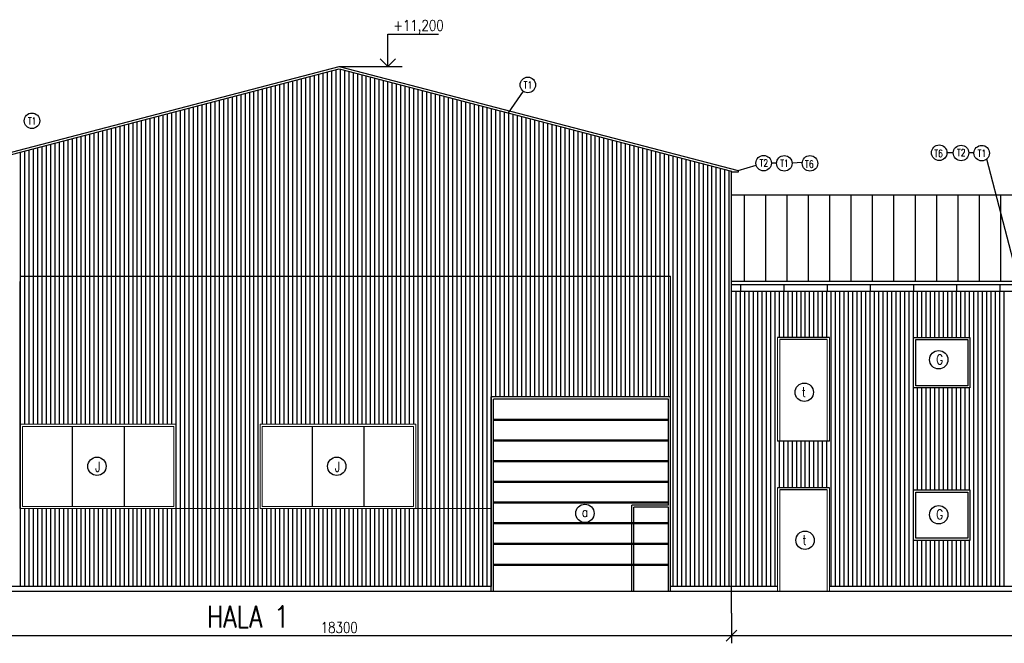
# Model space of a CAD drawing. Header units: millimetres. Extents: x -637441 to -130928, y -380379 to -53767.
# Tile 78 of 193: x -600132 to -577345, y -104842 to -90422. Entities that reach past the tile are written whole.
import ezdxf
from ezdxf.enums import TextEntityAlignment as Align

# ---------------------------------------------------------------- set-up
doc = ezdxf.new("R2010")
doc.units = ezdxf.units.MM
doc.header["$LTSCALE"] = 10
for name, color, linetype, lineweight in [('CKKOTY', 7, 'Continuous', 25), ('CKSTENY_SRAF', 1, 'Continuous', 18), ('CKTEXTY_MALE', 7, 'Continuous', 25), ('CKTEXTY_STREDNI', 6, 'Continuous', 50)]:
    doc.layers.add(name, color=color, linetype=linetype, lineweight=lineweight)
for name, color, linetype in [('NOVÉ_SLABÉ', 7, 'Continuous'), ('OBR', 3, 'Continuous'), ('SLABĚ', 7, 'Continuous')]:
    doc.layers.add(name, color=color, linetype=linetype)
doc.styles.get("Standard").update_dxf_attribs({"font": 'simplex.shx', "width": 0.8})
doc.dimstyles.new('menší', dxfattribs={"dimscale": 100, "dimtxt": 2.5, "dimasz": 2.5, "dimexe": 1.768, "dimexo": 5, "dimtad": 1, "dimrnd": 1, "dimtxsty": 'Standard', "dimblk1": 'OBLIQUE', "dimblk2": 'OBLIQUE', "dimsah": 1, "dimcen": 2.5, "dimdle": 1.8, "dimadec": 0, "dimazin": 0, "dimtfac": 1, "dimtix": 1, "dimtmove": 2, "dimatfit": 3, "dimfxl": 1, "dimarcsym": 0})

# ---------------------------------------------------------------- blocks, each defined once
blk = doc.blocks.new('_OBLIQUE')
at = {"color": 0, "linetype": 'ByBlock'}
blk.add_line((-0.5, -0.5), (0.5, 0.5), dxfattribs=at)
blk = doc.blocks.new('*D743')
at = {"layer": 'CKKOTY', "color": 0, "lineweight": -2}
for p, q in [((-583657, -104146), (-583657, -104842)), ((-552797, -104146), (-552797, -104842)), ((-583837, -104665), (-552617, -104665))]:
    blk.add_line(p, q, dxfattribs=at)
at = {"layer": 'DEFPOINTS', "color": 0}
for p in [(-583657, -103646), (-552797, -103646), (-552797, -104665)]:
    blk.add_point(p, dxfattribs=at)
at = {"layer": 'CKKOTY', "color": 0, "lineweight": -2, "xscale": 250, "yscale": 250, "zscale": 250, "rotation": 180}
blk.add_blockref('_OBLIQUE', (-583657, -104665), dxfattribs=at)
at = {"layer": 'CKKOTY', "color": 0, "lineweight": -2, "xscale": 250, "yscale": 250, "zscale": 250}
blk.add_blockref('_OBLIQUE', (-552797, -104665), dxfattribs=at)
at = {"layer": 'CKKOTY', "color": 0, "insert": (-568227, -104478), "char_height": 250, "attachment_point": 5}
blk.add_mtext('30860', dxfattribs=at)
blk = doc.blocks.new('kacenah1')
at = {"color": 0, "linetype": 'ByBlock', "lineweight": -2}
for points in [[(0, 0), (0, 30), (46.9, 30)], [(-7.07, 7.07), (0, 0), (7.07, 7.07)]]:
    blk.add_lwpolyline(points, dxfattribs=at)
at = {"color": 0, "linetype": 'ByBlock', "lineweight": -2, "width": 0.8}
blk.add_attdef('HEIGHT', text='', height=10, dxfattribs=at).set_placement((5, 30), align=Align.BOTTOM_LEFT)
blk.add_attdef('OZN', text='', height=10, dxfattribs=at).set_placement((5, 26.66), align=Align.TOP_LEFT)

msp = doc.modelspace()

# ---------------------------------------------------------------- linework, layer by layer
at = {"layer": 'CKKOTY'}
for p, q in [((-601967.445, -93911.631), (-592737.445, -91504.083)), ((-601817.445, -93924.178), (-592737.445, -91555.756)), ((-592737.445, -91504.083), (-583507.445, -93911.631)), ((-592737.445, -91555.756), (-583657.445, -93924.178)), ((-583507.445, -93950.777), (-583657.445, -93950.777)), ((-583507.445, -93911.631), (-583507.445, -93911.631)), ((-583507.445, -93911.631), (-583507.445, -93950.777)), ((-552877.445, -94476.991), (-583657.445, -94476.991)), ((-581447.804, -96545.875), (-581447.804, -96695.875)), ((-580447.804, -96545.875), (-580447.804, -96695.875)), ((-579447.804, -96545.875), (-579447.804, -96695.875)), ((-578447.804, -96545.875), (-578447.804, -96695.875)), ((-577447.804, -96545.875), (-577447.804, -96695.875)), ((-585117.445, -101645.52), (-585117.445, -99195.52)), ((-585067.445, -103525.52), (-585067.445, -99145.52)), ((-585967.445, -103645.52), (-585967.445, -101645.52)), ((-585917.445, -103645.52), (-585917.445, -101695.52)), ((-585117.445, -103645.52), (-585117.445, -101695.52)), ((-589217.445, -103645.52), (-589217.445, -103525.52)), ((-585067.445, -103645.52), (-585067.445, -103525.52)), ((-583657.445, -103645.52), (-583657.445, -103525.52)), ((-583657.445, -103645.52), (-583657.445, -103525.52)), ((-583657.445, -104145.52), (-583657.445, -104842.034)), ((-601997.445, -104665.234), (-583477.445, -104665.234))]:
    msp.add_line(p, q, dxfattribs=at)
at = {"layer": 'CKKOTY', "color": 7}
for p, q in [((-583657.445, -96475.68), (-583657.445, -93924.178)), ((-600117.445, -96355.68), (-585067.445, -96355.68)), ((-600117.445, -101725.52), (-600117.445, -96475.68)), ((-583657.445, -97769.379), (-583657.445, -96475.68)), ((-552877.445, -96475.68), (-583657.445, -96475.68)), ((-583657.445, -96545.875), (-552877.445, -96545.875)), ((-583447.804, -96545.875), (-583447.804, -96695.875)), ((-582447.804, -96545.875), (-582447.804, -96695.875)), ((-583657.445, -96695.875), (-552877.445, -96695.875)), ((-583657.445, -103525.52), (-583657.445, -97769.379)), ((-589217.445, -103645.52), (-589217.445, -99145.52)), ((-589167.445, -103645.52), (-589167.445, -99195.52))]:
    msp.add_line(p, q, dxfattribs=at)
at = {"layer": 'CKKOTY'}
for points in [[(-579442.445, -97769.379), (-578142.445, -97769.379), (-578142.445, -98935.28), (-579442.445, -98935.28)], [(-579392.445, -97819.379), (-578192.445, -97819.379), (-578192.445, -98885.28), (-579392.445, -98885.28)], [(-579442.445, -101295.52), (-578142.445, -101295.52), (-578142.445, -102461.421), (-579442.445, -102461.421)], [(-579392.445, -101345.52), (-578192.445, -101345.52), (-578192.445, -102411.421), (-579392.445, -102411.421)]]:
    msp.add_lwpolyline(points, close=True, dxfattribs=at)
at = {"layer": 'CKSTENY_SRAF', "color": 7}
for p, q in [((-600117.445, -99775.52), (-600117.445, -96355.68)), ((-585067.445, -99145.52), (-585067.445, -96355.68)), ((-583657.445, -103525.52), (-583657.445, -97769.379)), ((-583657.445, -103525.52), (-583657.445, -97769.379)), ((-582592.445, -97769.379), (-582592.445, -100169.379)), ((-582542.445, -97819.379), (-582542.445, -100169.379)), ((-581442.445, -97819.379), (-581442.445, -100169.379)), ((-581392.445, -97769.379), (-581392.445, -100169.379)), ((-582592.445, -101245.52), (-582592.445, -103645.52)), ((-582542.445, -101295.52), (-582542.445, -103645.52)), ((-581442.445, -101295.52), (-581442.445, -103645.52)), ((-581392.445, -101245.52), (-581392.445, -103645.52)), ((-594617.445, -101725.52), (-596517.445, -101725.52)), ((-590966.782, -101725.52), (-589217.445, -101725.52))]:
    msp.add_line(p, q, dxfattribs=at)
for points in [[(-600117.445, -99775.52), (-596517.113, -99775.52), (-596517.113, -101725.52), (-600117.445, -101725.52)], [(-594567.113, -99775.52), (-590966.782, -99775.52), (-590966.782, -101725.52), (-594567.113, -101725.52)], [(-600067.445, -99825.52), (-596567.113, -99825.52), (-596567.113, -101675.52), (-600067.445, -101675.52)], [(-594517.113, -99825.52), (-591016.782, -99825.52), (-591016.782, -101675.52), (-594517.113, -101675.52)]]:
    msp.add_lwpolyline(points, close=True, dxfattribs=at)
at = {"layer": 'CKTEXTY_MALE'}
for p, q in [((-592737.445, -91504.083), (-591277.218, -91504.083)), ((-588817.445, -92578.247), (-588473.058, -92077.49)), ((-578525.104, -93502.624), (-578671.082, -93500.496)), ((-578046.695, -93502.513), (-578166.28, -93502.558)), ((-576993.813, -96545.875), (-577752.663, -93645.044)), ((-583507.445, -93911.631), (-583086.393, -93788.861)), ((-582615.157, -93738.528), (-582734.742, -93738.573)), ((-582020.461, -93727.134), (-582256.523, -93736.199)), ((-581392.445, -100169.379), (-582592.445, -100169.379)), ((-581392.445, -101245.52), (-582592.445, -101245.52)), ((-581442.445, -101295.52), (-582542.445, -101295.52)), ((-583657.445, -104145.52), (-583657.445, -103645.52)), ((-581392.445, -103645.52), (-582592.445, -103645.52))]:
    msp.add_line(p, q, dxfattribs=at)
at = {"layer": 'CKTEXTY_MALE', "color": 7}
for p, q in [((-581392.445, -97769.379), (-582592.445, -97769.379)), ((-581442.445, -97819.379), (-582542.445, -97819.379))]:
    msp.add_line(p, q, dxfattribs=at)
at = {"layer": 'CKTEXTY_MALE'}
for centre, radius in [((-588371.392, -91929.663), 179.412), ((-599848.059, -92758.887), 179.412), ((-578850.475, -93497.881), 179.412), ((-578345.692, -93502.624), 179.412), ((-577867.341, -93507.068), 179.412), ((-582914.153, -93738.639), 179.412), ((-582435.803, -93743.083), 179.412), ((-581841.882, -93744.402), 179.412), ((-578862.064, -98285.081), 212.778), ((-581974.514, -99037.699), 212.778), ((-598343.937, -100749.413), 212.778), ((-592793.606, -100749.413), 212.778), ((-587050.923, -101837.321), 212.778), ((-578862.064, -101868.775), 212.778), ((-581955.81, -102459.593), 212.778)]:
    msp.add_circle(centre, radius, dxfattribs=at)
at = {"layer": 'CKTEXTY_STREDNI', "color": 7}
for p, q in [((-589167.445, -99674.099), (-585117.445, -99674.099)), ((-589167.445, -100152.678), (-585117.445, -100152.678)), ((-589167.445, -100631.256), (-585117.445, -100631.256)), ((-589167.445, -101109.835), (-585117.445, -101109.835)), ((-589167.445, -101588.414), (-585117.445, -101588.414)), ((-589167.445, -102066.993), (-585117.445, -102066.993)), ((-589167.445, -102545.571), (-585117.445, -102545.571)), ((-589167.445, -103024.15), (-585117.445, -103024.15))]:
    msp.add_line(p, q, dxfattribs=at)
at = {"layer": 'NOVÉ_SLABÉ'}
for p, q in [((-583357.296, -96475.68), (-583357.296, -94476.991)), ((-582863.074, -96475.68), (-582863.074, -94476.991)), ((-580886.184, -96475.68), (-580886.184, -94476.991)), ((-578909.295, -96475.68), (-578909.295, -94476.991))]:
    msp.add_line(p, q, dxfattribs=at)
at = {"layer": 'NOVÉ_SLABÉ', "color": 7}
for p, q in [((-582368.852, -96475.68), (-582368.852, -94476.991)), ((-581874.629, -96475.68), (-581874.629, -94476.991)), ((-581380.407, -96475.68), (-581380.407, -94476.991)), ((-580391.962, -96475.68), (-580391.962, -94476.991)), ((-579897.74, -96475.68), (-579897.74, -94476.991)), ((-579403.517, -96475.68), (-579403.517, -94476.991)), ((-578415.072, -96475.68), (-578415.072, -94476.991)), ((-577920.85, -96475.68), (-577920.85, -94476.991)), ((-577426.627, -96475.68), (-577426.627, -94476.991))]:
    msp.add_line(p, q, dxfattribs=at)
at = {"layer": 'OBR', "color": 7, "lineweight": -2}
for p, q in [((-592917.445, -91602.707), (-592917.445, -99775.52)), ((-592817.445, -91576.623), (-592817.445, -99775.52)), ((-592717.445, -91560.973), (-592717.445, -99775.52)), ((-592617.445, -91587.057), (-592617.445, -99775.52)), ((-593717.445, -91811.379), (-593717.445, -99775.52)), ((-593617.445, -91785.295), (-593617.445, -99775.52)), ((-593517.445, -91759.211), (-593517.445, -99775.52)), ((-593417.445, -91733.127), (-593417.445, -99775.52)), ((-593317.445, -91707.043), (-593317.445, -99775.52)), ((-593217.445, -91680.959), (-593217.445, -99775.52)), ((-593117.445, -91654.875), (-593117.445, -99775.52)), ((-593017.445, -91628.791), (-593017.445, -99775.52)), ((-592517.445, -91613.141), (-592517.445, -99775.52)), ((-592417.445, -91639.225), (-592417.445, -99775.52)), ((-592317.445, -91665.309), (-592317.445, -99775.52)), ((-592217.445, -91691.393), (-592217.445, -99775.52)), ((-592117.445, -91717.477), (-592117.445, -99775.52)), ((-592017.445, -91743.56), (-592017.445, -99775.52)), ((-591917.445, -91769.644), (-591917.445, -99775.52)), ((-591817.445, -91795.728), (-591817.445, -99775.52)), ((-591717.445, -91821.812), (-591717.445, -99775.52)), ((-594617.445, -92046.134), (-594617.445, -101725.52)), ((-594517.445, -92020.05), (-594517.445, -99775.52)), ((-594417.445, -91993.966), (-594417.445, -99775.52)), ((-594317.445, -91967.882), (-594317.445, -99775.52)), ((-594217.445, -91941.798), (-594217.445, -99775.52)), ((-594117.445, -91915.715), (-594117.445, -99775.52)), ((-594017.445, -91889.631), (-594017.445, -99775.52)), ((-593917.445, -91863.547), (-593917.445, -99775.52)), ((-593817.445, -91837.463), (-593817.445, -99775.52)), ((-591617.445, -91847.896), (-591617.445, -99775.52)), ((-591517.445, -91873.98), (-591517.445, -99775.52)), ((-591417.445, -91900.064), (-591417.445, -99775.52)), ((-591317.445, -91926.148), (-591317.445, -99775.52)), ((-591217.445, -91952.232), (-591217.445, -99775.52)), ((-591117.445, -91978.316), (-591117.445, -99775.52)), ((-591017.445, -92004.4), (-591017.445, -99775.52)), ((-590917.445, -92030.484), (-590917.445, -101725.52)), ((-590817.445, -92056.568), (-590817.445, -101725.52)), ((-595517.445, -92280.89), (-595517.445, -101725.52)), ((-595417.445, -92254.806), (-595417.445, -101725.52)), ((-595317.445, -92228.722), (-595317.445, -101725.52)), ((-595217.445, -92202.638), (-595217.445, -101725.52)), ((-595117.445, -92176.554), (-595117.445, -101725.52)), ((-595017.445, -92150.47), (-595017.445, -101725.52)), ((-594917.445, -92124.386), (-594917.445, -101725.52)), ((-594817.445, -92098.302), (-594817.445, -101725.52)), ((-594717.445, -92072.218), (-594717.445, -101725.52)), ((-594717.445, -92072.218), (-594717.445, -101725.52)), ((-590717.445, -92082.652), (-590717.445, -101725.52)), ((-590617.445, -92108.736), (-590617.445, -101725.52)), ((-590517.445, -92134.82), (-590517.445, -101725.52)), ((-590417.445, -92160.904), (-590417.445, -101725.52)), ((-590317.445, -92186.988), (-590317.445, -101725.52)), ((-590217.445, -92213.071), (-590217.445, -101725.52)), ((-590117.445, -92239.155), (-590117.445, -101725.52)), ((-590017.445, -92265.239), (-590017.445, -101725.52)), ((-596417.445, -92515.645), (-596417.445, -101725.52)), ((-596317.445, -92489.561), (-596317.445, -101725.52)), ((-596217.445, -92463.477), (-596217.445, -101725.52)), ((-596117.445, -92437.393), (-596117.445, -101725.52)), ((-596017.445, -92411.309), (-596017.445, -101725.52)), ((-595917.445, -92385.226), (-595917.445, -101725.52)), ((-595817.445, -92359.142), (-595817.445, -101725.52)), ((-595717.445, -92333.058), (-595717.445, -101725.52)), ((-595617.445, -92306.974), (-595617.445, -101725.52)), ((-589917.445, -92291.323), (-589917.445, -101725.52)), ((-589817.445, -92317.407), (-589817.445, -101725.52)), ((-589717.445, -92343.491), (-589717.445, -101725.52)), ((-589617.445, -92369.575), (-589617.445, -101725.52)), ((-589517.445, -92395.659), (-589517.445, -101725.52)), ((-589417.445, -92421.743), (-589417.445, -101725.52)), ((-589317.445, -92447.827), (-589317.445, -101725.52)), ((-589217.445, -92473.911), (-589217.445, -101725.52)), ((-589117.445, -92499.995), (-589117.445, -99145.52)), ((-597217.445, -92724.317), (-597217.445, -99775.52)), ((-597117.445, -92698.233), (-597117.445, -99775.52)), ((-597017.445, -92672.149), (-597017.445, -99775.52)), ((-596917.445, -92646.065), (-596917.445, -99775.52)), ((-596817.445, -92619.981), (-596817.445, -99775.52)), ((-596717.445, -92593.897), (-596717.445, -99775.52)), ((-596617.445, -92567.813), (-596617.445, -99775.52)), ((-596517.445, -92541.729), (-596517.445, -101725.52)), ((-589017.445, -92526.079), (-589017.445, -99145.52)), ((-588917.445, -92552.163), (-588917.445, -99145.52)), ((-588817.445, -92578.247), (-588817.445, -99145.52)), ((-588717.445, -92604.331), (-588717.445, -99145.52)), ((-588617.445, -92630.415), (-588617.445, -99145.52)), ((-588517.445, -92656.499), (-588517.445, -99145.52)), ((-588417.445, -92682.583), (-588417.445, -99145.52)), ((-588317.445, -92708.666), (-588317.445, -99145.52)), ((-588217.445, -92734.75), (-588217.445, -99145.52)), ((-598117.445, -92959.072), (-598117.445, -99775.52)), ((-598017.445, -92932.988), (-598017.445, -99775.52)), ((-597917.445, -92906.904), (-597917.445, -99775.52)), ((-597817.445, -92880.82), (-597817.445, -99775.52)), ((-597717.445, -92854.737), (-597717.445, -99775.52)), ((-597617.445, -92828.653), (-597617.445, -99775.52)), ((-597517.445, -92802.569), (-597517.445, -99775.52)), ((-597417.445, -92776.485), (-597417.445, -99775.52)), ((-597317.445, -92750.401), (-597317.445, -99775.52)), ((-588117.445, -92760.834), (-588117.445, -99145.52)), ((-588017.445, -92786.918), (-588017.445, -99145.52)), ((-587917.445, -92813.002), (-587917.445, -99145.52)), ((-587817.445, -92839.086), (-587817.445, -99145.52)), ((-587717.445, -92865.17), (-587717.445, -99145.52)), ((-587617.445, -92891.254), (-587617.445, -99145.52)), ((-587517.445, -92917.338), (-587517.445, -99145.52)), ((-587417.445, -92943.422), (-587417.445, -99145.52)), ((-587317.445, -92969.506), (-587317.445, -99145.52)), ((-599017.445, -93193.828), (-599017.445, -99775.52)), ((-598917.445, -93167.744), (-598917.445, -99775.52)), ((-598817.445, -93141.66), (-598817.445, -99775.52)), ((-598717.445, -93115.576), (-598717.445, -99775.52)), ((-598617.445, -93089.492), (-598617.445, -99775.52)), ((-598517.445, -93063.408), (-598517.445, -99775.52)), ((-598417.445, -93037.324), (-598417.445, -99775.52)), ((-598317.445, -93011.24), (-598317.445, -99775.52)), ((-598217.445, -92985.156), (-598217.445, -99775.52)), ((-587217.445, -92995.59), (-587217.445, -99145.52)), ((-587117.445, -93021.674), (-587117.445, -99145.52)), ((-587017.445, -93047.758), (-587017.445, -99145.52)), ((-586917.445, -93073.842), (-586917.445, -99145.52)), ((-586817.445, -93099.926), (-586817.445, -99145.52)), ((-586717.445, -93126.01), (-586717.445, -99145.52)), ((-586717.445, -93126.01), (-586717.445, -99145.52)), ((-586617.445, -93152.094), (-586617.445, -99145.52)), ((-586517.445, -93178.177), (-586517.445, -99145.52)), ((-599917.445, -93428.583), (-599917.445, -99775.52)), ((-599817.445, -93402.499), (-599817.445, -99775.52)), ((-599717.445, -93376.415), (-599717.445, -99775.52)), ((-599617.445, -93350.332), (-599617.445, -99775.52)), ((-599517.445, -93324.248), (-599517.445, -99775.52)), ((-599417.445, -93298.164), (-599417.445, -99775.52)), ((-599317.445, -93272.08), (-599317.445, -99775.52)), ((-599217.445, -93245.996), (-599217.445, -99775.52)), ((-599117.445, -93219.912), (-599117.445, -99775.52)), ((-586417.445, -93204.261), (-586417.445, -99145.52)), ((-586317.445, -93230.345), (-586317.445, -99145.52)), ((-586217.445, -93256.429), (-586217.445, -99145.52)), ((-586117.445, -93282.513), (-586117.445, -99145.52)), ((-586017.445, -93308.597), (-586017.445, -99145.52)), ((-585917.445, -93334.681), (-585917.445, -99145.52)), ((-585817.445, -93360.765), (-585817.445, -99145.52)), ((-585717.445, -93386.849), (-585717.445, -99145.52)), ((-585617.445, -93412.933), (-585617.445, -99145.52)), ((-600117.445, -93480.751), (-600117.445, -103525.52)), ((-600017.445, -93454.667), (-600017.445, -99775.52)), ((-585517.445, -93439.017), (-585517.445, -99145.52)), ((-585417.445, -93465.101), (-585417.445, -99145.52)), ((-585317.445, -93491.185), (-585317.445, -99145.52)), ((-585217.445, -93517.269), (-585217.445, -99145.52)), ((-585117.445, -93543.353), (-585117.445, -99145.52)), ((-585017.445, -93569.437), (-585017.445, -103525.52)), ((-584917.445, -93595.521), (-584917.445, -103525.52)), ((-584817.445, -93621.605), (-584817.445, -103525.52)), ((-584717.445, -93647.688), (-584717.445, -103525.52)), ((-584617.445, -93673.772), (-584617.445, -103525.52)), ((-584517.445, -93699.856), (-584517.445, -103525.768)), ((-584417.445, -93725.94), (-584417.445, -103525.52)), ((-584317.445, -93752.024), (-584317.445, -103525.52)), ((-584217.445, -93778.108), (-584217.445, -103525.52)), ((-584117.445, -93804.192), (-584117.445, -103525.52)), ((-584017.445, -93830.276), (-584017.445, -103525.52)), ((-583917.445, -93856.36), (-583917.445, -103525.52)), ((-583817.445, -93882.444), (-583817.445, -103525.52)), ((-583717.445, -93908.528), (-583717.445, -103525.52)), ((-583557.445, -96695.875), (-583557.445, -103525.52)), ((-583457.445, -96695.875), (-583457.445, -103525.52)), ((-583357.445, -96695.875), (-583357.445, -103525.52)), ((-583257.445, -96695.875), (-583257.445, -103525.52)), ((-583157.445, -96695.875), (-583157.445, -103525.768)), ((-583057.445, -96695.875), (-583057.445, -103525.52)), ((-582957.445, -96695.875), (-582957.445, -103525.52)), ((-582857.445, -96695.875), (-582857.445, -103525.52)), ((-582757.445, -96695.875), (-582757.445, -103525.52)), ((-582657.445, -96695.875), (-582657.445, -103525.52)), ((-582557.445, -96695.875), (-582557.445, -97769.379)), ((-582457.445, -96695.875), (-582457.445, -97769.379)), ((-582357.445, -96695.875), (-582357.445, -97769.379)), ((-582257.445, -96695.875), (-582257.445, -97769.379)), ((-582157.445, -96695.875), (-582157.445, -97769.379)), ((-582057.445, -96695.875), (-582057.445, -97769.379)), ((-581957.445, -96695.875), (-581957.445, -97769.379)), ((-581857.445, -96695.875), (-581857.445, -97769.379)), ((-581757.445, -96695.875), (-581757.445, -97769.379)), ((-581657.445, -96695.875), (-581657.445, -97769.379)), ((-581557.445, -96695.875), (-581557.445, -97769.379)), ((-581457.445, -96695.875), (-581457.445, -97769.379)), ((-581357.445, -96695.875), (-581357.445, -103525.52)), ((-581257.445, -96695.875), (-581257.445, -103525.52)), ((-581157.445, -96695.875), (-581157.445, -103525.52)), ((-581057.445, -96695.875), (-581057.445, -103525.52)), ((-580957.445, -96695.875), (-580957.445, -103525.52)), ((-580857.445, -96695.875), (-580857.445, -103525.52)), ((-580757.445, -96695.875), (-580757.445, -103525.52)), ((-580657.445, -96695.875), (-580657.445, -103525.52)), ((-580557.445, -96695.875), (-580557.445, -103525.52)), ((-580457.445, -96695.875), (-580457.445, -103525.52)), ((-580357.445, -96695.875), (-580357.445, -103525.52)), ((-580257.445, -96695.875), (-580257.445, -103525.52)), ((-580157.445, -96695.875), (-580157.445, -103525.52)), ((-580057.445, -96695.875), (-580057.445, -103525.52)), ((-579957.445, -96695.875), (-579957.445, -103525.52)), ((-579857.445, -96695.875), (-579857.445, -103525.52)), ((-579757.445, -96695.875), (-579757.445, -103525.52)), ((-579657.445, -96695.875), (-579657.445, -103525.52)), ((-579557.445, -96695.875), (-579557.445, -103525.768)), ((-579457.445, -96695.875), (-579457.445, -103525.52)), ((-579357.445, -96695.875), (-579357.445, -97769.379)), ((-579257.445, -96695.875), (-579257.445, -97769.379)), ((-579157.445, -96695.875), (-579157.445, -97769.379)), ((-579057.445, -96695.875), (-579057.445, -97769.379)), ((-578957.445, -96695.875), (-578957.445, -97769.379)), ((-578857.445, -96695.875), (-578857.445, -97769.379)), ((-578757.445, -96695.875), (-578757.445, -97769.379)), ((-578757.445, -96695.875), (-578757.445, -97769.379)), ((-578657.445, -96695.875), (-578657.445, -97769.379)), ((-578557.445, -96695.875), (-578557.445, -97769.379)), ((-578457.445, -96695.875), (-578457.445, -97769.379)), ((-578357.445, -96695.875), (-578357.445, -97769.379)), ((-578257.445, -96695.875), (-578257.445, -97769.379)), ((-578157.445, -96695.875), (-578157.445, -97769.379)), ((-578057.445, -96695.875), (-578057.445, -103525.52)), ((-577957.445, -96695.875), (-577957.445, -103525.52)), ((-577857.445, -96695.875), (-577857.445, -103525.52)), ((-577757.445, -96695.875), (-577757.445, -103525.52)), ((-577657.445, -96695.875), (-577657.445, -103525.52)), ((-577557.445, -96695.875), (-577557.445, -103525.52)), ((-577457.445, -96695.875), (-577457.445, -103525.52)), ((-577357.445, -96695.875), (-577357.445, -103525.52)), ((-579357.445, -98935.28), (-579357.445, -101295.52)), ((-579257.445, -98935.28), (-579257.445, -101295.52)), ((-579157.445, -98935.28), (-579157.445, -101295.52)), ((-579057.445, -98935.28), (-579057.445, -101295.52)), ((-578957.445, -98935.28), (-578957.445, -101295.52)), ((-578857.445, -98935.28), (-578857.445, -101295.52)), ((-578757.445, -98935.28), (-578757.445, -101295.52)), ((-578657.445, -98935.28), (-578657.445, -101295.52)), ((-578557.445, -98935.28), (-578557.445, -101295.52)), ((-578457.445, -98935.28), (-578457.445, -101295.52)), ((-578357.445, -98935.28), (-578357.445, -101295.52)), ((-578257.445, -98935.28), (-578257.445, -101295.52)), ((-578157.445, -98935.28), (-578157.445, -101295.52)), ((-598917.113, -99825.52), (-598917.113, -101675.52)), ((-597717.113, -99825.52), (-597717.113, -101675.52)), ((-593366.782, -99825.52), (-593366.782, -101675.52)), ((-592166.782, -99825.52), (-592166.782, -101675.52)), ((-582557.445, -100169.379), (-582557.445, -101245.52)), ((-582457.445, -100169.379), (-582457.445, -101245.52)), ((-582357.445, -100169.379), (-582357.445, -101245.52)), ((-582257.445, -100169.379), (-582257.445, -101245.52)), ((-582157.445, -100169.379), (-582157.445, -101245.52)), ((-582057.445, -100169.379), (-582057.445, -101245.52)), ((-581957.445, -100169.379), (-581957.445, -101245.52)), ((-581857.445, -100169.379), (-581857.445, -101245.52)), ((-581757.445, -100169.379), (-581757.445, -101245.52)), ((-581657.445, -100169.379), (-581657.445, -101245.52)), ((-581557.445, -100169.379), (-581557.445, -101245.52)), ((-581457.445, -100169.379), (-581457.445, -101245.52)), ((-600017.445, -101725.52), (-600017.445, -103525.52)), ((-599917.445, -101725.52), (-599917.445, -103525.52)), ((-599817.445, -101725.52), (-599817.445, -103525.52)), ((-599717.445, -101725.52), (-599717.445, -103525.52)), ((-599617.445, -101725.52), (-599617.445, -103525.52)), ((-599517.445, -101725.52), (-599517.445, -103525.52)), ((-599417.445, -101725.52), (-599417.445, -103525.52)), ((-599317.445, -101725.52), (-599317.445, -103525.52)), ((-599217.445, -101725.52), (-599217.445, -103525.52)), ((-599117.445, -101725.52), (-599117.445, -103525.52)), ((-599017.445, -101725.52), (-599017.445, -103525.52)), ((-598917.445, -101725.52), (-598917.445, -103525.52)), ((-598817.445, -101725.52), (-598817.445, -103525.52)), ((-598717.445, -101725.52), (-598717.445, -103525.52)), ((-598617.445, -101725.52), (-598617.445, -103525.52)), ((-598517.445, -101725.52), (-598517.445, -103525.52)), ((-598417.445, -101725.52), (-598417.445, -103525.52)), ((-598317.445, -101725.52), (-598317.445, -103525.52)), ((-598217.445, -101725.52), (-598217.445, -103525.52)), ((-598117.445, -101725.52), (-598117.445, -103525.52)), ((-598017.445, -101725.52), (-598017.445, -103525.52)), ((-597917.445, -101725.52), (-597917.445, -103525.52)), ((-597817.445, -101725.52), (-597817.445, -103525.52)), ((-597717.445, -101725.52), (-597717.445, -103525.52)), ((-597617.445, -101725.52), (-597617.445, -103525.52)), ((-597517.445, -101725.52), (-597517.445, -103525.52)), ((-597417.445, -101725.52), (-597417.445, -103525.52)), ((-597317.445, -101725.52), (-597317.445, -103525.52)), ((-597217.445, -101725.52), (-597217.445, -103525.52)), ((-597117.445, -101725.52), (-597117.445, -103525.52)), ((-597017.445, -101725.52), (-597017.445, -103525.52)), ((-596917.445, -101725.52), (-596917.445, -103525.52)), ((-596817.445, -101725.52), (-596817.445, -103525.52)), ((-596717.445, -101725.52), (-596717.445, -103525.52)), ((-596617.445, -101725.52), (-596617.445, -103525.52)), ((-596517.445, -101725.52), (-596517.445, -103525.52)), ((-596417.445, -101725.52), (-596417.445, -103525.52)), ((-596317.445, -101725.52), (-596317.445, -103525.52)), ((-596217.445, -101725.52), (-596217.445, -103525.52)), ((-596117.445, -101725.52), (-596117.445, -103525.52)), ((-596017.445, -101725.52), (-596017.445, -103525.52)), ((-595917.445, -101725.52), (-595917.445, -103525.52)), ((-595817.445, -101725.52), (-595817.445, -103525.52)), ((-595717.445, -101725.52), (-595717.445, -103525.52)), ((-595617.445, -101725.52), (-595617.445, -103525.52)), ((-595517.445, -101725.52), (-595517.445, -103525.52)), ((-595417.445, -101725.52), (-595417.445, -103525.52)), ((-595317.445, -101725.52), (-595317.445, -103525.52)), ((-595217.445, -101725.52), (-595217.445, -103525.52)), ((-595117.445, -101725.52), (-595117.445, -103525.52)), ((-595017.445, -101725.52), (-595017.445, -103525.52)), ((-594917.445, -101725.52), (-594917.445, -103525.52)), ((-594817.445, -101725.52), (-594817.445, -103525.52)), ((-594717.445, -101725.52), (-594717.445, -103525.52)), ((-594717.445, -101725.52), (-594717.445, -103525.52)), ((-594617.445, -101725.52), (-594617.445, -103525.52)), ((-594517.445, -101725.52), (-594517.445, -103525.52)), ((-594417.445, -101725.52), (-594417.445, -103525.52)), ((-594317.445, -101725.52), (-594317.445, -103525.52)), ((-594217.445, -101725.52), (-594217.445, -103525.52)), ((-594117.445, -101725.52), (-594117.445, -103525.52)), ((-594017.445, -101725.52), (-594017.445, -103525.52)), ((-593917.445, -101725.52), (-593917.445, -103525.52)), ((-593817.445, -101725.52), (-593817.445, -103525.52)), ((-593717.445, -101725.52), (-593717.445, -103525.52)), ((-593617.445, -101725.52), (-593617.445, -103525.52)), ((-593517.445, -101725.52), (-593517.445, -103525.52)), ((-593417.445, -101725.52), (-593417.445, -103525.52)), ((-593317.445, -101725.52), (-593317.445, -103525.52)), ((-593217.445, -101725.52), (-593217.445, -103525.52)), ((-593117.445, -101725.52), (-593117.445, -103525.52)), ((-593017.445, -101725.52), (-593017.445, -103525.52)), ((-592917.445, -101725.52), (-592917.445, -103525.52)), ((-592817.445, -101725.52), (-592817.445, -103525.52)), ((-592717.445, -101725.52), (-592717.445, -103525.52)), ((-592617.445, -101725.52), (-592617.445, -103525.52)), ((-592517.445, -101725.52), (-592517.445, -103525.52)), ((-592417.445, -101725.52), (-592417.445, -103525.52)), ((-592317.445, -101725.52), (-592317.445, -103525.52)), ((-592217.445, -101725.52), (-592217.445, -103525.52)), ((-592117.445, -101725.52), (-592117.445, -103525.52)), ((-592017.445, -101725.52), (-592017.445, -103525.52)), ((-591917.445, -101725.52), (-591917.445, -103525.52)), ((-591817.445, -101725.52), (-591817.445, -103525.52)), ((-591717.445, -101725.52), (-591717.445, -103525.52)), ((-591617.445, -101725.52), (-591617.445, -103525.52)), ((-591517.445, -101725.52), (-591517.445, -103525.52)), ((-591417.445, -101725.52), (-591417.445, -103525.52)), ((-591317.445, -101725.52), (-591317.445, -103525.52)), ((-591217.445, -101725.52), (-591217.445, -103525.52)), ((-591117.445, -101725.52), (-591117.445, -103525.52)), ((-591017.445, -101725.52), (-591017.445, -103525.52)), ((-590917.445, -101725.52), (-590917.445, -103525.52)), ((-590817.445, -101725.52), (-590817.445, -103525.52)), ((-590717.445, -101725.52), (-590717.445, -103525.52)), ((-590617.445, -101725.52), (-590617.445, -103525.52)), ((-590517.445, -101725.52), (-590517.445, -103525.52)), ((-590417.445, -101725.52), (-590417.445, -103525.52)), ((-590317.445, -101725.52), (-590317.445, -103525.52)), ((-590217.445, -101725.52), (-590217.445, -103525.52)), ((-590117.445, -101725.52), (-590117.445, -103525.52)), ((-590017.445, -101725.52), (-590017.445, -103525.52)), ((-589917.445, -101725.52), (-589917.445, -103525.52)), ((-589817.445, -101725.52), (-589817.445, -103525.52)), ((-589717.445, -101725.52), (-589717.445, -103525.52)), ((-589617.445, -101725.52), (-589617.445, -103525.52)), ((-589517.445, -101725.52), (-589517.445, -103525.52)), ((-589417.445, -101725.52), (-589417.445, -103525.52)), ((-589317.445, -101725.52), (-589317.445, -103525.52)), ((-589217.445, -101725.52), (-589217.445, -103525.52)), ((-579357.445, -102461.421), (-579357.445, -103525.52)), ((-579257.445, -102461.421), (-579257.445, -103525.52)), ((-579157.445, -102461.421), (-579157.445, -103525.52)), ((-579057.445, -102461.421), (-579057.445, -103525.52)), ((-578957.445, -102461.421), (-578957.445, -103525.52)), ((-578857.445, -102461.421), (-578857.445, -103525.52)), ((-578757.445, -102461.421), (-578757.445, -103525.52)), ((-578657.445, -102461.421), (-578657.445, -103525.52)), ((-578557.445, -102461.421), (-578557.445, -103525.52)), ((-578457.445, -102461.421), (-578457.445, -103525.52)), ((-578357.445, -102461.421), (-578357.445, -103525.768)), ((-578257.445, -102461.421), (-578257.445, -103525.52)), ((-578157.445, -102461.421), (-578157.445, -103525.52))]:
    msp.add_line(p, q, dxfattribs=at)
at = {"layer": 'SLABĚ', "color": 7}
for p, q in [((-585067.445, -99145.52), (-589217.445, -99145.52)), ((-585117.445, -99195.52), (-589167.445, -99195.52)), ((-585117.445, -101645.52), (-585967.445, -101645.52)), ((-585117.445, -101695.52), (-585917.445, -101695.52))]:
    msp.add_line(p, q, dxfattribs=at)
at = {"layer": 'SLABĚ', "color": 6}
msp.add_line((-542389.242, -103645.52), (-615061.757, -103645.52), dxfattribs=at)
msp.add_line((-542389.242, -103645.52), (-615061.757, -103645.52), dxfattribs=at)
at = {"layer": 'SLABĚ', "color": 5}
for p, q in [((-589217.445, -103525.52), (-601817.445, -103525.52)), ((-583657.445, -103525.52), (-585067.445, -103525.52)), ((-582592.445, -103525.52), (-583657.445, -103525.52)), ((-582592.445, -103525.52), (-583657.445, -103525.52)), ((-582592.445, -103525.52), (-583657.445, -103525.52)), ((-575542.445, -103525.52), (-581392.445, -103525.52)), ((-575542.445, -103525.52), (-581392.445, -103525.52)), ((-575542.445, -103525.52), (-581392.445, -103525.52))]:
    msp.add_line(p, q, dxfattribs=at)

# ---------------------------------------------------------------- block references
at = {"layer": 'CKKOTY', "xscale": 25, "yscale": 25, "zscale": 25}
msp.add_blockref('kacenah1', (-591610.063, -91504.083), dxfattribs=at).add_auto_attribs({'HEIGHT': '+11,200'})
at = {"layer": 'CKKOTY', "xscale": 250, "yscale": 250, "zscale": 250}
msp.add_blockref('_OBLIQUE', (-583657.445, -104665.234), dxfattribs=at)

# ---------------------------------------------------------------- texts
at = {"layer": 'CKKOTY', "insert": (-592737.445, -104477.734), "char_height": 250, "attachment_point": 5}
msp.add_mtext('18300', dxfattribs=at)
at = {"layer": 'CKTEXTY_MALE', "width": 0.8}
for s, height, p in [('T1', 162.5, (-588468.304, -92013.293)), ('T1', 162.5, (-599944.971, -92842.517)), ('T2', 162.5, (-578442.158, -93577.771)), ('T1', 162.5, (-577964.253, -93590.698)), ('T2', 162.5, (-583010.619, -93813.786)), ('T6', 162.5, (-578966.29, -93596.69)), ('T1', 162.5, (-582532.715, -93826.713)), ('T6', 162.5, (-581957.697, -93843.211)), ('G', 225, (-578919.17, -98391.44)), ('t', 225, (-582031.619, -99144.057)), ('J', 225, (-598386.412, -100873.575)), ('J', 225, (-592836.08, -100873.575)), ('a', 225, (-587125.489, -101918.718)), ('G', 225, (-578919.17, -101975.133)), ('t', 225, (-582012.915, -102565.952))]:
    msp.add_text(s, height=height, dxfattribs=at).set_placement(p)
at = {"layer": 'CKTEXTY_STREDNI', "color": 7, "width": 0.8}
msp.add_text('HALA 1', height=500, dxfattribs=at).set_placement((-595802.277, -104476.92))

# ---------------------------------------------------------------- dimensions: what is measured, and where the dimension line sits
at = {"layer": 'CKKOTY'}
dim = msp.add_linear_dim(base=(-552797.445, -104665.234), p1=(-583657.445, -103645.52), p2=(-552797.445, -103645.52), dimstyle='menší', dxfattribs=at)
dim.commit()
dim.dimension.update_dxf_attribs({"geometry": '*D743', "text_midpoint": (-568227.445, -104477.734)})

doc.saveas('drawing.dxf')
